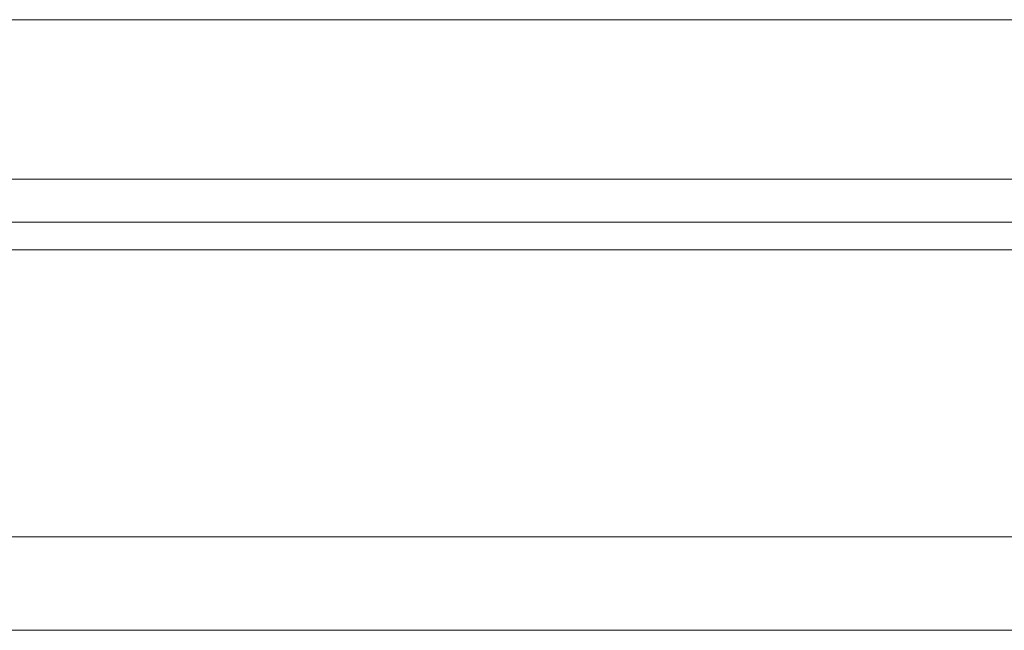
# Model space of a CAD drawing. Header units: millimetres. Extents: x 340 to 654, y 334 to 449.
# Tile 36 of 53: x 578.65 to 591.31, y 352.54 to 360.39. Entities that reach past the tile are written whole.
import ezdxf

# ---------------------------------------------------------------- set-up
doc = ezdxf.new("R2010")
doc.units = ezdxf.units.MM
doc.layers.add('OUT', color=3, linetype='Continuous')

msp = doc.modelspace()

# ---------------------------------------------------------------- linework, layer by layer
at = {"layer": 'OUT', "color": 0, "linetype": 'Continuous', "lineweight": 15}
for p, q in [((613.844, 360.392), (525.844, 360.392)), ((613.844, 358.342), (525.844, 358.342)), ((654.08, 357.788), (497.772, 357.788)), ((625.844, 357.434), (497.718, 357.434)), ((654.08, 353.742), (496.595, 353.742)), ((625.844, 352.542), (459.844, 352.542))]:
    msp.add_line(p, q, dxfattribs=at)

doc.saveas('drawing.dxf')
